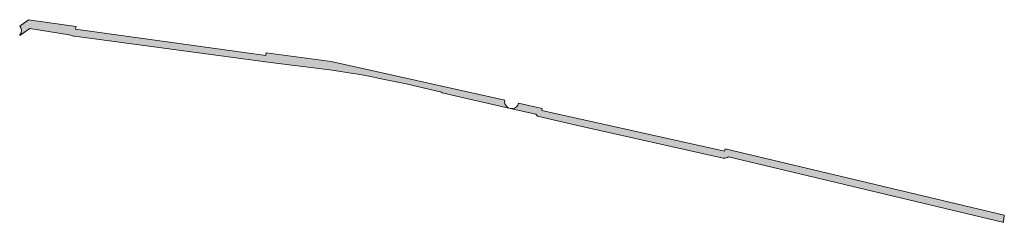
# Model space of a CAD drawing. Extents: x 98391 to 109703, y 464044 to 471306.
# Tile 7 of 31: x 98391 to 98529, y 469812 to 469841. Entities that reach past the tile are written whole.
import ezdxf

# ---------------------------------------------------------------- set-up
doc = ezdxf.new("R2010")
doc.units = 0
doc.layers.add('002 JA', color=3, linetype='Continuous', lineweight=20, true_color=0x00ff00)

msp = doc.modelspace()

# ---------------------------------------------------------------- hatches: boundary and pattern name
at = {"layer": '002 JA', "true_color": 0x00ff00}
for points in [[(98390.51, 469838.85), (98390.55, 469838.85), (98390.84, 469839.06), (98391.94, 469839.81), (98397.49, 469838.93), (98398.11, 469838.75), (98398.25, 469838.73), (98425.89, 469835.02), (98425.9, 469835.02), (98434.61, 469833.96), (98437.57, 469833.46), (98438.25, 469833.37), (98438.99, 469833.22), (98440.01, 469833.05), (98441.25, 469832.77), (98445.05, 469832), (98449.99, 469830.81), (98450.09, 469830.73), (98459.69, 469828.53), (98459.7, 469828.53), (98459.41, 469828.64), (98459.17, 469828.84), (98459, 469829.11), (98458.92, 469829.41), (98458.94, 469829.72), (98434.43, 469835.15), (98425.28, 469836.38), (98425.23, 469835.99), (98398.38, 469839.72), (98398.46, 469840.09), (98391.75, 469841.06), (98390.51, 469840.15), (98390.68, 469839.89), (98390.75, 469839.56), (98390.71, 469839.22), (98390.55, 469838.91), (98390.51, 469838.85)], [(98463.32, 469827.72), (98463.33, 469827.71), (98463.56, 469827.47), (98469.2, 469826.11), (98489.73, 469821.54), (98490.05, 469821.52), (98490.35, 469821.6), (98490.5, 469821.7), (98529.17, 469812.48), (98529.31, 469812.47), (98529.4, 469813.46), (98490.01, 469822.84), (98489.95, 469822.51), (98464.16, 469828.26), (98464.21, 469828.55), (98460.89, 469829.29), (98460.89, 469829.28), (98460.78, 469828.99), (98460.58, 469828.75), (98460.31, 469828.58), (98460.01, 469828.51), (98459.7, 469828.53), (98459.7, 469828.53), (98463.32, 469827.72)]]:
    msp.add_hatch(color=3, dxfattribs=at).paths.add_polyline_path(points)

# ---------------------------------------------------------------- linework, layer by layer
at = {"layer": '002 JA', "color": 54, "true_color": 0x00c000}
for points in [[(98390.51, 469838.85), (98390.55, 469838.85), (98390.84, 469839.06), (98391.94, 469839.81), (98397.49, 469838.93), (98398.11, 469838.75), (98398.25, 469838.73), (98425.89, 469835.02), (98425.9, 469835.02), (98434.61, 469833.96), (98437.57, 469833.46), (98438.25, 469833.37), (98438.99, 469833.22), (98440.01, 469833.05), (98441.25, 469832.77), (98445.05, 469832), (98449.99, 469830.81), (98450.09, 469830.73), (98459.69, 469828.53), (98459.7, 469828.53), (98459.41, 469828.64), (98459.17, 469828.84), (98459, 469829.11), (98458.92, 469829.41), (98458.94, 469829.72), (98434.43, 469835.15), (98425.28, 469836.38), (98425.23, 469835.99), (98398.38, 469839.72), (98398.46, 469840.09), (98391.75, 469841.06), (98390.51, 469840.15), (98390.68, 469839.89), (98390.75, 469839.56), (98390.71, 469839.22), (98390.55, 469838.91), (98390.51, 469838.85)], [(98463.32, 469827.72), (98463.33, 469827.71), (98463.56, 469827.47), (98469.2, 469826.11), (98489.73, 469821.54), (98490.05, 469821.52), (98490.35, 469821.6), (98490.5, 469821.7), (98529.17, 469812.48), (98529.31, 469812.47), (98529.4, 469813.46), (98490.01, 469822.84), (98489.95, 469822.51), (98464.16, 469828.26), (98464.21, 469828.55), (98460.89, 469829.29), (98460.89, 469829.28), (98460.78, 469828.99), (98460.58, 469828.75), (98460.31, 469828.58), (98460.01, 469828.51), (98459.7, 469828.53), (98459.7, 469828.53), (98463.32, 469827.72)]]:
    msp.add_lwpolyline(points, close=True, dxfattribs=at)

doc.saveas('drawing.dxf')
